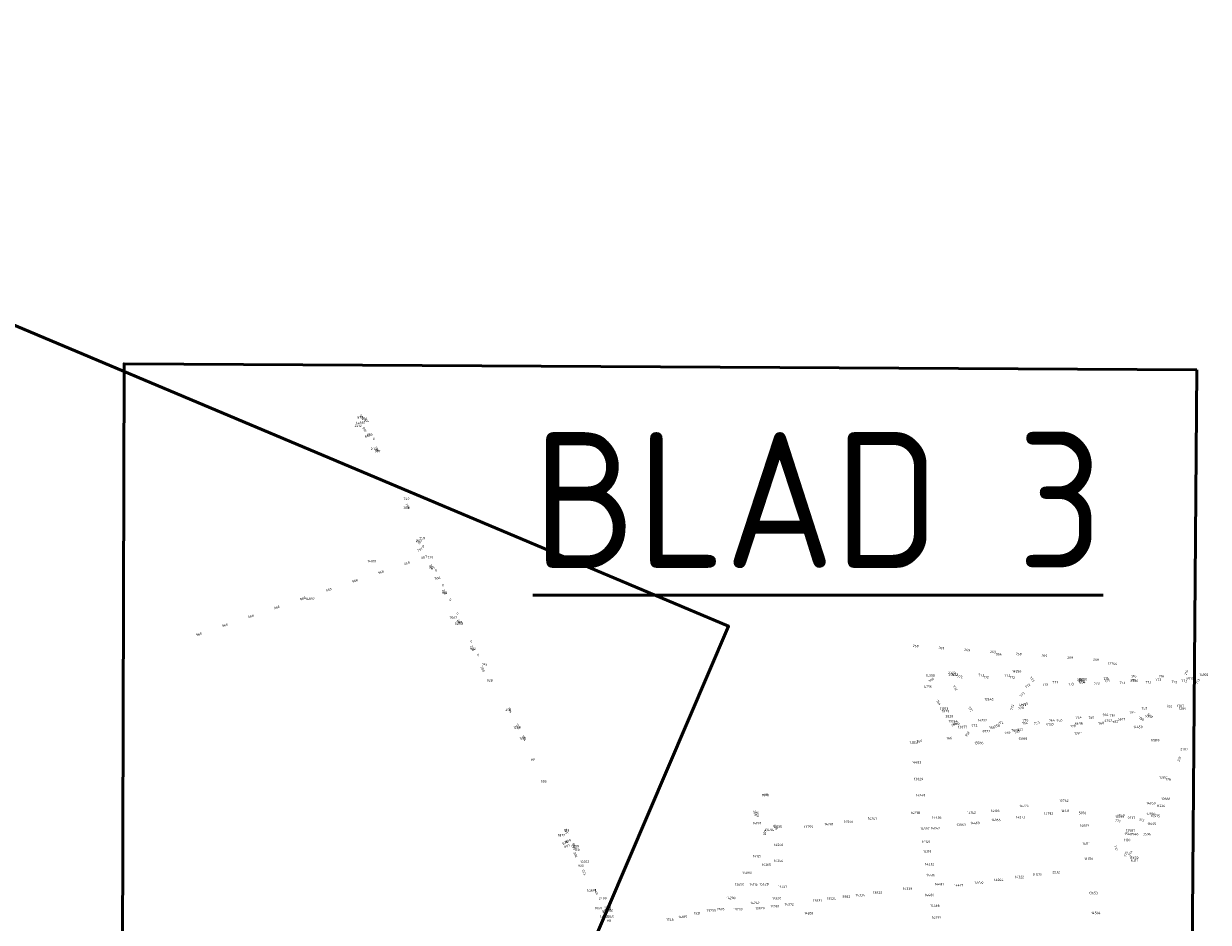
# Model space of a CAD drawing. Header units: metres. Extents: x 0 to 94175, y 0 to 466755.
# Tile 6 of 9: x 90551 to 91424, y 466094 to 466755. Entities that reach past the tile are written whole.
import ezdxf

# ---------------------------------------------------------------- set-up
doc = ezdxf.new("R2010")
doc.units = ezdxf.units.M
for name, color, linetype in [('120010_STRAATMEUB_OPGRAS_TOTAAL_MText', 7, 'CONTINUOUS'), ('120060_GRAS_RAND_BEPL_MText', 7, 'CONTINUOUS'), ('120070_GRAS_RAND_VERH_MText', 7, 'CONTINUOUS'), ('141020_OPGAHEESTR_RAND_GRASVERH_MText', 7, 'CONTINUOUS'), ('OEG_CAD_BOOM_BUITENLUST_2023-0116_MText', 7, 'CONTINUOUS'), ('OEG_CAD_BOOM_NIEUW RHIJNGEEST_2023-0116_MText', 7, 'CONTINUOUS'), ('OEG_CAD_GRAS_NIEUW RHIJNGEEST_2023-0116_MText', 7, 'CONTINUOUS'), ('OEG_CAD_HAAG_NIEUW RHIJNGEEST_2023-0116_MText', 7, 'CONTINUOUS'), ('OEG_GV_BOSPLANTSOEN_BUITENLUST_IB_2023-0115_MText', 7, 'CONTINUOUS'), ('OEG_GV_GRAS_BUITENLUST_IB_2023-0115_MText', 7, 'CONTINUOUS'), ('OEG_GV_HAAG_BUITENLUST_IB_2023-0115_MText', 7, 'CONTINUOUS'), ('OEG_GV_OPGAANDE HEESTERS_BUITENLUST_IB_2023-0115_MText', 7, 'CONTINUOUS')]:
    doc.layers.add(name, color=color, linetype=linetype)
doc.layers.add('Kader_A0', color=4, linetype='CONTINUOUS', lineweight=50)
doc.styles.add('Leiden', font='isocp.shx')

msp = doc.modelspace()

# ---------------------------------------------------------------- linework, layer by layer
at = {"layer": 'Kader_A0', "flags": 128}
for points in [[(90017.32, 466755.33), (91070.31, 466311.57), (90789.19, 465654.24), (90617.24, 465723.31), (90595.71, 465659.76), (89712.26, 466026.62)], [(91415.05, 466500.5), (91405.98, 465357.86), (90691.13, 465367.31), (90689.47, 465552.61), (90622.51, 465548.29), (90625.07, 466504.89)]]:
    msp.add_lwpolyline(points, close=True, dxfattribs=at)

# ---------------------------------------------------------------- texts
at = {"layer": '120010_STRAATMEUB_OPGRAS_TOTAAL_MText', "color": 0, "char_height": 1.8, "style": 'Leiden'}
for s, insert, attachment_point in [('750', (90799.94, 466463.4), 7), ('754', (90801.01, 466462.82), 4), ('742', (90830.95, 466405.39), 4), ('759', (90842.41, 466376.49), 4), ('729', (90848.47, 466362.22), 4), ('751', (90888.57, 466283.15), 4), ('40', (91232.31, 466276.03), 4), ('144', (91234.55, 466275.78), 4), ('2043', (91326.75, 466271.19), 7), ('1264', (91327.92, 466270.47), 4), ('1336', (91366.7, 466271.4), 4), ('1787', (91400.34, 466252.02), 7), ('1284', (91401.99, 466251.11), 4), ('154', (91361.92, 466158.73), 4), ('739', (90955.73, 466149.6), 4), ('1063', (90976.92, 466103.03), 9), ('1068', (90978.41, 466103.36), 7), ('1085', (90978.95, 466102.62), 4), ('1040', (90980.44, 466097.84), 4)]:
    msp.add_mtext(s, dxfattribs=dict(at, insert=insert, attachment_point=attachment_point))
at = {"layer": '120060_GRAS_RAND_BEPL_MText', "color": 0, "char_height": 1.8, "attachment_point": 8, "style": 'Leiden'}
for s, insert, rotation in [('199', (90810.28, 466441.76), 295.9389), ('231', (90841.19, 466372.99), 316.56904), ('204', (90850.67, 466354.85), 297.78412), ('203', (90860.13, 466336.49), 296.65917), ('202', (90871.01, 466314.57), 296.31397), ('220', (90880.8, 466295.02), 296.09106), ('269', (91208.05, 466296.18), 355.11707), ('269', (91227.01, 466294.67), 355.51244), ('269', (91245.99, 466293.24), 355.86052), ('269', (91264.96, 466291.86), 355.70465), ('269', (91283.92, 466290.24), 356.43166), ('269', (91302.9, 466289.02), 355.91025), ('269', (91321.88, 466287.65), 355.82238), ('269', (91340.84, 466286.19), 354.85914), ('200', (90888.36, 466279.74), 292.14287), ('216', (91408.28, 466277.26), 70.02884), ('216', (91348.44, 466272.47), 3.1348), ('216', (91368.85, 466273.84), 6.88691), ('215', (91403.1, 466213.52), 66.67473), ('213', (91374.41, 466168.22), 345.26564), ('205', (90949.84, 466160.26), 292.4367), ('223', (90955.21, 466148.45), 297.56331), ('206', (90956.58, 466142.98), 296.27218), ('214', (91366.93, 466144.09), 62.14996), ('222', (90963.04, 466129.92), 297.33567), ('207', (90978.19, 466100.62), 296.19063)]:
    msp.add_mtext(s, dxfattribs=dict(at, insert=insert, rotation=rotation))
at = {"layer": '120060_GRAS_RAND_BEPL_MText', "color": 0, "insert": (91389.17, 466273.91), "char_height": 1.8, "attachment_point": 8, "style": 'Leiden'}
msp.add_mtext('216', dxfattribs=at)
at = {"layer": '120070_GRAS_RAND_VERH_MText', "color": 0, "char_height": 1.8, "attachment_point": 8, "style": 'Leiden'}
for s, insert, rotation in [('907', (90799.39, 466465.02), 304.56192), ('801', (90801.33, 466456.05), 294.24316), ('800', (90804.79, 466450.99), 23.66142), ('799', (90805.8, 466451.81), 354.51482), ('798', (90832.79, 466399.67), 296.72668), ('797', (90843.3, 466367.18), 25.54111), ('968', (90833.65, 466357.11), 18.55524), ('807', (90846.32, 466361.68), 20.40357), ('968', (90814.47, 466350.65), 18.67856), ('968', (90776.13, 466337.69), 18.67856), ('968', (90795.3, 466344.17), 18.67856), ('866', (90855.97, 466346.23), 6.22224), ('968', (90756.96, 466331.21), 18.67856), ('968', (90737.81, 466324.68), 19.00508), ('968', (90699.54, 466311.5), 19.00508), ('968', (90718.68, 466318.09), 19.00508), ('968', (90680.41, 466304.91), 19.00508), ('766', (91220.09, 466271.33), 39.6275), ('773', (91237.46, 466275.03), 0.72502), ('772', (91240.48, 466273.4), 359.25415), ('773', (91256.44, 466274.76), 359.16309), ('772', (91259.82, 466273.15), 359.25415), ('773', (91275.42, 466274.49), 359.16309), ('772', (91279.16, 466272.9), 359.25415), ('773', (91293.03, 466272.09), 309.21849), ('773', (91310.99, 466269.49), 1.39494), ('773', (91322.48, 466268.13), 1.41754), ('773', (91329.97, 466269.95), 1.39494), ('773', (91341.46, 466268.6), 1.41754), ('773', (91348.95, 466270.41), 1.39494), ('773', (91360.45, 466269.07), 1.41754), ('773', (91367.94, 466270.87), 1.39494), ('773', (91379.43, 466269.54), 1.41754), ('773', (91386.92, 466271.34), 1.39494), ('773', (91398.36, 466269.62), 355.21623), ('773', (91405.79, 466270.46), 352.6627), ('773', (91416.66, 466270.56), 69.39754), ('772', (91236.34, 466265.59), 306.04838), ('773', (91287.27, 466260.66), 44.69745), ('772', (91291.1, 466266.91), 36.33625), ('773', (91303.5, 466267.66), 1.41754), ('766', (91224.21, 466254.94), 306.04223), ('772', (91280.07, 466251.73), 75.33802), ('773', (91288.95, 466253.19), 20.191), ('765', (91394.77, 466251.63), 347.99657), ('796', (90908.31, 466249.38), 296.74721), ('772', (91247.72, 466249.95), 306.04838), ('770', (91285.56, 466250.49), 4.123), ('764', (91328.21, 466243.5), 5.86922), ('760', (91337.47, 466243.52), 6.03533), ('764', (91347.97, 466245.49), 5.52128), ('761', (91353.03, 466245.1), 5.58673), ('764', (91367.75, 466247.4), 5.52128), ('780', (91373.93, 466242.6), 335.53857), ('757', (91376.63, 466250.2), 2.498), ('763', (91379.91, 466245), 321.32409), ('795', (90914.39, 466237.35), 298.27409), ('766', (91236.69, 466238.62), 35.74947), ('772', (91251.5, 466237.51), 6.1584), ('758', (91264.33, 466236.03), 5.78001), ('758', (91268.09, 466237.31), 5.90555), ('772', (91270.73, 466239.54), 5.94461), ('781', (91283.05, 466232.98), 18.39412), ('764', (91288.69, 466239.44), 5.8752), ('770', (91289.11, 466241.46), 5.94552), ('759', (91297.35, 466239.4), 5.9707), ('764', (91308.45, 466241.47), 5.86922), ('759', (91314.14, 466241.12), 5.91918), ('778', (91323.94, 466237.14), 5.6903), ('768', (91344.88, 466239.27), 8.72032), ('783', (91355.38, 466240.35), 10.67573), ('794', (90918.73, 466228.78), 296.54381), ('766', (91210.87, 466226.12), 5.93645), ('766', (91232.82, 466228.28), 5.92827), ('758', (91246.88, 466231.76), 57.47897), ('769', (91275.86, 466232.2), 5.82311), ('777', (91356.83, 466167.41), 345.68221), ('838', (90950.29, 466151.46), 24.95643), ('897', (90951.65, 466148.94), 24.82955), ('839', (90952.48, 466152.68), 27.07315), ('840', (90955.68, 466149.5), 285.663), ('777', (91354.65, 466148.27), 279.94068), ('776', (91363.79, 466143.47), 71.13873), ('849', (90971.73, 466115.68), 296.65537)]:
    msp.add_mtext(s, dxfattribs=dict(at, insert=insert, rotation=rotation))
at = {"layer": '141020_OPGAHEESTR_RAND_GRASVERH_MText', "color": 0, "char_height": 1.8, "attachment_point": 8, "style": 'Leiden'}
for s, insert, rotation in [('199', (91097.51, 466186.52), 7.39855), ('209', (91088.75, 466174.02), 279.51529), ('209', (91090.67, 466173.12), 277.52918), ('208', (91104.12, 466163.05), 305.18084), ('209', (91097.9, 466159.64), 84.04039)]:
    msp.add_mtext(s, dxfattribs=dict(at, insert=insert, rotation=rotation))
at = {"layer": 'Kader_A0', "insert": (90926.2, 466454.61), "char_height": 100, "width": 413.9943, "attachment_point": 1, "style": 'Leiden'}
msp.add_mtext('{\\LBLAD 3}', dxfattribs=at)
at = {"layer": 'OEG_CAD_BOOM_BUITENLUST_2023-0116_MText', "color": 0, "char_height": 1.8, "style": 'Leiden'}
for s, insert, attachment_point in [('2720', (91231.92, 466277.37), 4), ('6512', (91407.38, 466273.06), 4), ('4736', (91214.17, 466267.17), 4), ('4169', (91284.1, 466253.67), 4), ('11073', (91225.98, 466250.91), 4), ('7879', (91227.05, 466249.01), 4), ('3828', (91229.94, 466245.28), 4), ('9375', (91377.07, 466245.48), 4), ('10244', (91232.35, 466241.65), 4), ('1080', (91235.09, 466238.93), 7), ('13877', (91239.22, 466237.4), 4), ('14202', (91254.03, 466242.4), 4), ('7608', (91278.51, 466235.04), 4), ('327', (91282.9, 466235.34), 4), ('9737', (91304.14, 466239.17), 4), ('6638', (91325.29, 466239.96), 4), ('4242', (91347.16, 466242.16), 4), ('5677', (91356.86, 466243.2), 4), ('14450', (91368.37, 466237.44), 4), ('13851', (91203.7, 466226.03), 4), ('8722', (91257.31, 466234.32), 4), ('13918', (91283.91, 466228.81), 4), ('13911', (91324.87, 466232.91), 4), ('10818', (91381.27, 466227.7), 4), ('13786', (91251.25, 466225.64), 4), ('14483', (91205.27, 466211.4), 4), ('13829', (91206.83, 466199.1), 4), ('14249', (91208.39, 466187.21), 4), ('13762', (91313.99, 466183.16), 4), ('12666', (91389, 466184.5), 4), ('14238', (91204.5, 466174.2), 4), ('14142', (91246.02, 466174.37), 4), ('14106', (91263.56, 466175.7), 4), ('14375', (91284.51, 466179.41), 4), ('13792', (91302.71, 466173.73), 4), ('14131', (91315.27, 466175.71), 4), ('5076', (91328.12, 466174.11), 4), ('14050', (91378.04, 466181.37), 4), ('11226', (91385.67, 466179.42), 4), ('14281', (91140.99, 466165.82), 4), ('14546', (91155.29, 466167.7), 4), ('14241', (91172.91, 466169.98), 4), ('14436', (91220.21, 466170.86), 4), ('13869', (91238.25, 466165.37), 4), ('14460', (91248.37, 466166.75), 4), ('14066', (91263.83, 466168.97), 4), ('14273', (91282.06, 466171.04), 4), ('14003', (91329.14, 466164.8), 4), ('13743', (91358.45, 466170.48), 8), ('2237', (91364.18, 466170.48), 4), ('11665', (91378.9, 466166.2), 4), ('10975', (91381.33, 466171.88), 4), ('13494', (91096.88, 466161.61), 4), ('13759', (91125.82, 466163.83), 4), ('14397', (91211.53, 466162.6), 4), ('14042', (91219.19, 466162.87), 4), ('13587', (91362.93, 466161.2), 4), ('12540', (91365.43, 466158.43), 4), ('3596', (91375.63, 466158.58), 4), ('14240', (91103.79, 466150.66), 4), ('14121', (91212.72, 466152.95), 4), ('14111', (91330.87, 466151.56), 4), ('14127', (91088.21, 466142.33), 4), ('14256', (91103.7, 466138.91), 4), ('14119', (91213.69, 466145.74), 4), ('14376', (91332.23, 466140.44), 4), ('15630', (91365.54, 466140.29), 7), ('8317', (91366.73, 466139.15), 4), ('14093', (91080.44, 466130.1), 4), ('14265', (91094.82, 466136.03), 4), ('14332', (91214.98, 466136.44), 4), ('2232', (91308.72, 466130.54), 4), ('13659', (91074.92, 466121.44), 4), ('14116', (91085.73, 466121.49), 4), ('15628', (91093.02, 466121.74), 4), ('14416', (91215.93, 466128.41), 4), ('14481', (91222.25, 466121.65), 4), ('13750', (91251.34, 466122.97), 4), ('14264', (91265.88, 466124.89), 4), ('14322', (91281.19, 466126.97), 4), ('14570', (91294.23, 466128.67), 4), ('14331', (91106.8, 466120.02), 4), ('3882', (91154.05, 466112.49), 4), ('14334', (91163.88, 466113.66), 4), ('13820', (91176.75, 466115.44), 4), ('14339', (91198.75, 466118.34), 4), ('14480', (91214.77, 466113.7), 4), ('14427', (91236.46, 466120.93), 4), ('13653', (91335.6, 466115.15), 4), ('14200', (91068.74, 466111.52), 4), ('14242', (91086.37, 466107.87), 4), ('13879', (91090.02, 466103.91), 4), ('13981', (91101.14, 466105.42), 4), ('15629', (91102.46, 466111.08), 4), ('14372', (91111.59, 466106.81), 4), ('13831', (91132.57, 466109.6), 4), ('13324', (91142.73, 466111.03), 4), ('14466', (91218.86, 466105.97), 4), ('1246', (91024.47, 466095.66), 4), ('14185', (91033.33, 466097.61), 4), ('1621', (91044.76, 466100.23), 4), ('13733', (91054.16, 466102.28), 4), ('7520', (91061.61, 466103.24), 4), ('13739', (91073.92, 466103.24), 4), ('14208', (91126.02, 466100.23), 4), ('14533', (91220.03, 466097.09), 4), ('14504', (91337.39, 466100.47), 4)]:
    msp.add_mtext(s, dxfattribs=dict(at, insert=insert, attachment_point=attachment_point))
at = {"layer": 'OEG_CAD_BOOM_NIEUW RHIJNGEEST_2023-0116_MText', "color": 0, "char_height": 1.8, "attachment_point": 4, "style": 'Leiden'}
for s, insert in [('0', (90808.24, 466449.7)), ('0', (90844.78, 466370.48)), ('0', (90853.97, 466352.62)), ('0', (90859.31, 466341.82)), ('0', (90864.74, 466331.05)), ('0', (90869.94, 466320.85)), ('0', (90880.2, 466300.46)), ('0', (90885.16, 466290.48)), ('150', (90956.73, 466146.97)), ('13357', (90961.08, 466138.13)), ('2499', (90974.68, 466111.23)), ('2982', (90979.38, 466102.61))]:
    msp.add_mtext(s, dxfattribs=dict(at, insert=insert))
at = {"layer": 'OEG_CAD_GRAS_NIEUW RHIJNGEEST_2023-0116_MText', "color": 0, "char_height": 1.8, "attachment_point": 5, "style": 'Leiden'}
for s, insert in [('14887', (90799.4, 466461.39)), ('877', (90799.02, 466465.42)), ('2212', (90797.4, 466459.26)), ('2164', (90809.3, 466442.27)), ('348', (90833.12, 466398.92)), ('14001', (90807.56, 466359.49)), ('14892', (90762.01, 466331.77)), ('2062', (90867.59, 466317.98)), ('14153', (90871.77, 466313.51)), ('491', (90907.96, 466250.02)), ('1249', (90914.49, 466237.06)), ('1201', (90918.58, 466229.28)), ('1872', (90947.27, 466157.74)), ('14883', (90969.43, 466116.96)), ('13844', (90978.89, 466097.9))]:
    msp.add_mtext(s, dxfattribs=dict(at, insert=insert))
at = {"layer": 'OEG_CAD_HAAG_NIEUW RHIJNGEEST_2023-0116_MText', "color": 0, "char_height": 1.8, "attachment_point": 5, "style": 'Leiden'}
for s, insert in [('907', (90811.78, 466440.52)), ('925', (90842.24, 466374.81)), ('924', (90851.74, 466354.94)), ('904', (90861.18, 466336.31)), ('927', (90872.05, 466314.6)), ('922', (90881.95, 466295.04)), ('928', (90894.34, 466271.71)), ('914', (90926.46, 466213.33)), ('905', (90934.1, 466197.41)), ('913', (90951.05, 466161.18)), ('903', (90961.49, 466135.27)), ('910', (90979.14, 466100.97)), ('911', (90982.23, 466094.76))]:
    msp.add_mtext(s, dxfattribs=dict(at, insert=insert))
at = {"layer": 'OEG_GV_BOSPLANTSOEN_BUITENLUST_IB_2023-0115_MText', "color": 0, "char_height": 1.8, "attachment_point": 5, "style": 'Leiden'}
for s, insert in [('12744', (91353.16, 466284.14)), ('13871', (91390.67, 466200.29)), ('126', (91394.19, 466198.99)), ('13903', (91381.4, 466173.51))]:
    msp.add_mtext(s, dxfattribs=dict(at, insert=insert))
at = {"layer": 'OEG_GV_GRAS_BUITENLUST_IB_2023-0115_MText', "color": 0, "char_height": 1.8, "attachment_point": 5, "style": 'Leiden'}
for s, insert in [('1906', (91268.8, 466290.96)), ('14296', (91282.58, 466278.43)), ('14338', (91218.82, 466275.25)), ('11028', (91331.25, 466272.67)), ('14002', (91420.34, 466275.96)), ('12645', (91262.19, 466257.92)), ('2707', (91405.8, 466221.14)), ('1100', (91363.88, 466154.21))]:
    msp.add_mtext(s, dxfattribs=dict(at, insert=insert))
at = {"layer": 'OEG_GV_HAAG_BUITENLUST_IB_2023-0115_MText', "color": 0, "insert": (91359.44, 466172.2), "char_height": 1.8, "attachment_point": 5, "style": 'Leiden'}
msp.add_mtext('1547', dxfattribs=at)
at = {"layer": 'OEG_GV_OPGAANDE HEESTERS_BUITENLUST_IB_2023-0115_MText', "color": 0, "char_height": 1.8, "attachment_point": 5, "style": 'Leiden'}
for s, insert in [('1770', (91097.33, 466187.18)), ('14157', (91091.25, 466166.55)), ('11135', (91106.68, 466164))]:
    msp.add_mtext(s, dxfattribs=dict(at, insert=insert))

doc.saveas('drawing.dxf')
